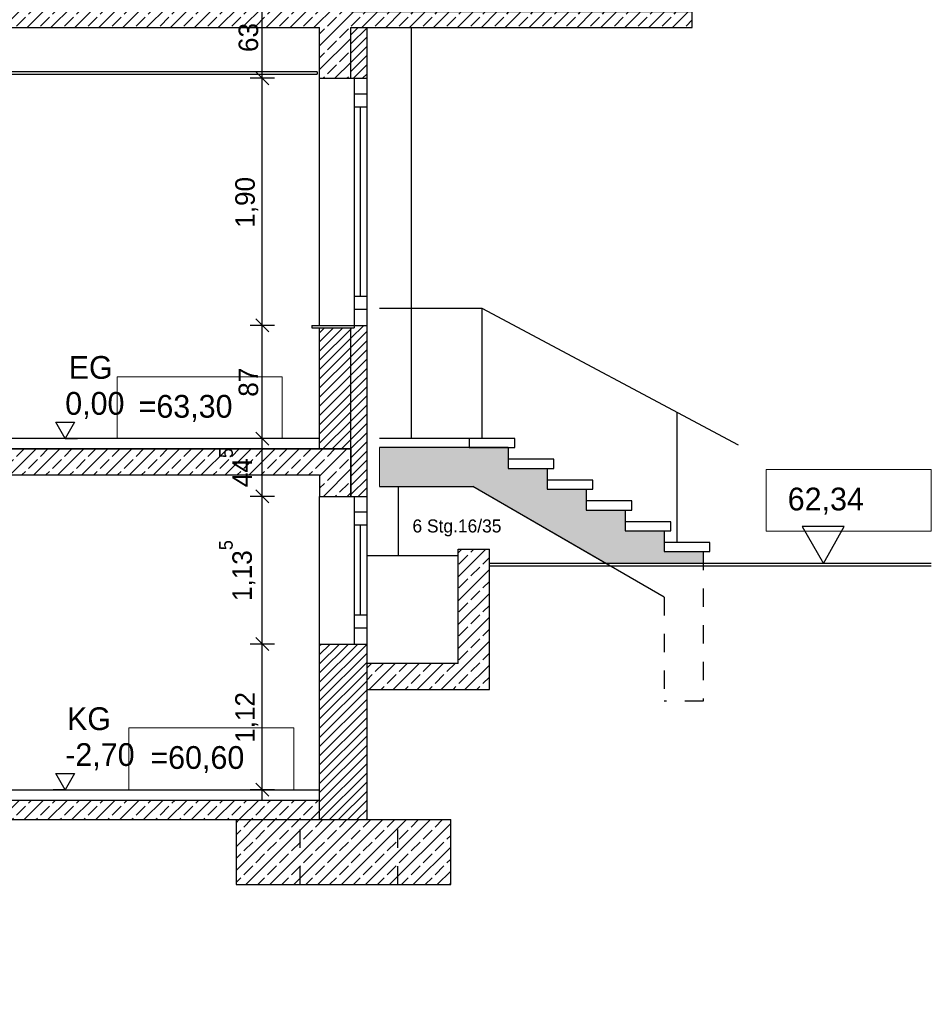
# Model space of a CAD drawing. Extents: x 1 to 209, y 0 to 18.
# Tile 21 of 63: x 68.07 to 75.08, y 3.43 to 11. Entities that reach past the tile are written whole.
import ezdxf

# ---------------------------------------------------------------- set-up
doc = ezdxf.new("R2010")
doc.units = 0
doc.header["$MEASUREMENT"] = 0
doc.linetypes.add('Strichlinie', pattern=[0.282222, 0.141111, -0.141111])
for name, color, linetype in [('A_1 Fundament', 7, 'Continuous'), ('A_1 Holz', 7, 'Continuous'), ('A_DE_DECKE', 7, 'Continuous'), ('P_BM_ROHBAU', 7, 'Continuous'), ('P_ZE_BILD', 7, 'Continuous'), ('P_ZE_SYMBOL', 7, 'Continuous'), ('P_ZE_TEXT', 7, 'Continuous'), ('R_NT_FENSTER', 7, 'Continuous'), ('R_NT_STAHL', 7, 'Continuous'), ('R_NT_TREPPE', 7, 'Continuous'), ('R_TR_BODEN', 7, 'Continuous'), ('R_TR_HIDDEN', 7, 'Continuous'), ('Schraffuren', 7, 'Continuous')]:
    doc.layers.add(name, color=color, linetype=linetype)
doc.styles.add('ERSTELLTER_STIL_1', font='txt')
doc.styles.add('ERSTELLTER_STIL_2', font='txt')
doc.linetypes.add('Terrainlinie', pattern='A,0,[1,Bl.Nr. 2.0051.Shx,S=0.000793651,R=0,X=0,Y=-0.043301],-0.1,0', length=0.1)
doc.dimstyles.new('ERSTELLTER_STIL__1', dxfattribs={"dimtxt": 0.15, "dimasz": 0.095, "dimexe": 0.18, "dimexo": 0, "dimgap": 0.09, "dimtad": 1, "dimzin": 0, "dimdsep": 46, "dimtxsty": 'ERSTELLTER_STIL_1', "dimblk": 'ARROWHEAD_6', "dimblk1": 'ARROWHEAD_6', "dimblk2": 'ARROWHEAD_6', "dimcen": 0.09, "dimclrd": 7, "dimclre": 7, "dimclrt": 7, "dimadec": 0, "dimazin": 0, "dimtfac": 1, "dimtdec": 4, "dimtmove": 0, "dimatfit": 3, "dimfxl": 0, "dimtolj": 1, "dimtzin": 0, "dimarcsym": 0})
doc.dimstyles.new('ERSTELLTER_STIL__2', dxfattribs={"dimtxt": 0.15, "dimasz": 0.095, "dimexe": 0.18, "dimexo": 0, "dimgap": 0.09, "dimtad": 1, "dimzin": 0, "dimdsep": 46, "dimtxsty": 'ERSTELLTER_STIL_1', "dimblk": 'ARROWHEAD_6', "dimblk1": 'ARROWHEAD_6', "dimblk2": 'ARROWHEAD_6', "dimcen": 0.09, "dimclrd": 7, "dimclre": 7, "dimclrt": 7, "dimadec": 0, "dimazin": 0, "dimtfac": 1, "dimtdec": 4, "dimtmove": 2, "dimatfit": 3, "dimfxl": 0, "dimtolj": 1, "dimtzin": 0, "dimarcsym": 0})
pattern_1 = [(45, (29.120697, 7.782063), (-0.03535534, 0.03535534), [])]
pattern_2 = [(45, (29.1207, 7.78206), (-0.09192388, 0.09192388), []), (45, (29.07473, 7.82802), (-0.09192388, 0.09192388), [0.0975, -0.0325])]

# ---------------------------------------------------------------- blocks, each defined once
blk = doc.blocks.new('Bemaßung_3_5', base_point=(68.4247, 5.0821))
at = {"layer": 'P_BM_ROHBAU', "linetype": 'Continuous'}
for p, q in [((68.4247, 7.7821), (68.3522, 7.9071)), ((68.3522, 7.9071), (68.4972, 7.9071)), ((68.4972, 7.9071), (68.4247, 7.7821)), ((68.4247, 7.7821), (68.3309, 7.7821)), ((68.4247, 7.7821), (68.5184, 7.7821)), ((68.4247, 5.0821), (68.3522, 5.2071)), ((68.3522, 5.2071), (68.4972, 5.2071)), ((68.4972, 5.2071), (68.4247, 5.0821)), ((68.4247, 5.0821), (68.3309, 5.0821)), ((68.4247, 5.0821), (68.5184, 5.0821))]:
    blk.add_line(p, q, dxfattribs=at)
at = {"layer": 'P_BM_ROHBAU', "char_height": 0.175, "attachment_point": 7, "style": 'ERSTELLTER_STIL_1'}
for s, insert in [('{0,00}', (68.4247, 7.9321)), ('{-2,70}', (68.4247, 5.2321))]:
    blk.add_mtext(s, dxfattribs=dict(at, insert=insert))
blk = doc.blocks.new('*D60', base_point=(29.1207, 7.7821))
at = {"layer": 'P_BM_ROHBAU', "linetype": 'Continuous'}
for p, q in [((69.8899, 6.2521), (69.9899, 6.1521)), ((70.0337, 6.2021), (69.8462, 6.2021)), ((69.9399, 5.0821), (69.9399, 6.2021)), ((70.0337, 5.0821), (69.8462, 5.0821)), ((69.8899, 5.1321), (69.9899, 5.0321)), ((69.9399, 5.0071), (69.9399, 5.0821))]:
    blk.add_line(p, q, dxfattribs=at)
at = {"layer": 'P_BM_ROHBAU', "char_height": 0.15, "attachment_point": 7, "rotation": 90, "style": 'ERSTELLTER_STIL_1'}
for s, insert in [('{43}', (69.9099, 17.2532)), ('{1,90}', (69.9099, 16.0025)), ('{87}', (69.9099, 14.7032)), ('{46}', (69.7757, 13.8966)), ('{1,90}', (69.9099, 12.7725)), ('{84}', (69.9099, 11.4882)), ('{63}', (69.9099, 10.7532)), ('{1,90}', (69.9099, 9.4025)), ('{87}', (69.9099, 8.1032)), ('{44\\A1{\\H0.7x;\\S5^  ;}}', (69.8601, 7.4082)), ('{1,13\\A1{\\H0.7x;\\S5^  ;}}', (69.8876, 6.5325)), ('{1,12}', (69.9099, 5.4425))]:
    blk.add_mtext(s, dxfattribs=dict(at, insert=insert))
blk = doc.blocks.new('ARROWHEAD_6')
at = {"color": 0, "linetype": 'Continuous', "lineweight": 0}
for p, q in [((0, 0), (-1, 0)), ((-0.5, -0.5), (0.5, 0.5))]:
    blk.add_line(p, q, dxfattribs=at)
blk = doc.blocks.new('*D61', base_point=(29.1207, 7.7821))
at = {"layer": 'P_BM_ROHBAU', "linetype": 'Continuous'}
for p, q in [((69.9399, 7.3371), (69.9399, 7.7821)), ((69.8899, 7.3871), (69.9899, 7.2871)), ((70.0337, 7.3371), (69.8462, 7.3371)), ((69.9399, 6.2021), (69.9399, 7.3371)), ((69.8899, 6.2521), (69.9899, 6.1521)), ((70.0337, 6.2021), (69.8462, 6.2021))]:
    blk.add_line(p, q, dxfattribs=at)
at = {"layer": 'P_BM_ROHBAU', "char_height": 0.15, "attachment_point": 7, "rotation": 90, "style": 'ERSTELLTER_STIL_1'}
for s, insert in [('{43}', (69.9099, 17.2532)), ('{1,90}', (69.9099, 16.0025)), ('{87}', (69.9099, 14.7032)), ('{46}', (69.7757, 13.8966)), ('{1,90}', (69.9099, 12.7725)), ('{84}', (69.9099, 11.4882)), ('{63}', (69.9099, 10.7532)), ('{1,90}', (69.9099, 9.4025)), ('{87}', (69.9099, 8.1032)), ('{44\\A1{\\H0.7x;\\S5^  ;}}', (69.8601, 7.4082)), ('{1,13\\A1{\\H0.7x;\\S5^  ;}}', (69.8876, 6.5325)), ('{1,12}', (69.9099, 5.4425))]:
    blk.add_mtext(s, dxfattribs=dict(at, insert=insert))
blk = doc.blocks.new('*D62', base_point=(29.1207, 7.7821))
at = {"layer": 'P_BM_ROHBAU', "linetype": 'Continuous'}
for p, q in [((69.8899, 7.8321), (69.9899, 7.7321)), ((70.0337, 7.7821), (69.8462, 7.7821)), ((69.9399, 7.3371), (69.9399, 7.7821)), ((69.8899, 7.3871), (69.9899, 7.2871))]:
    blk.add_line(p, q, dxfattribs=at)
at = {"layer": 'P_BM_ROHBAU', "char_height": 0.15, "attachment_point": 7, "rotation": 90, "style": 'ERSTELLTER_STIL_1'}
for s, insert in [('{43}', (69.9099, 17.2532)), ('{1,90}', (69.9099, 16.0025)), ('{87}', (69.9099, 14.7032)), ('{46}', (69.7757, 13.8966)), ('{1,90}', (69.9099, 12.7725)), ('{84}', (69.9099, 11.4882)), ('{63}', (69.9099, 10.7532)), ('{1,90}', (69.9099, 9.4025)), ('{87}', (69.9099, 8.1032)), ('{44\\A1{\\H0.7x;\\S5^  ;}}', (69.8601, 7.4082)), ('{1,13\\A1{\\H0.7x;\\S5^  ;}}', (69.8876, 6.5325)), ('{1,12}', (69.9099, 5.4425))]:
    blk.add_mtext(s, dxfattribs=dict(at, insert=insert))
blk = doc.blocks.new('*D63', base_point=(29.1207, 7.7821))
at = {"layer": 'P_BM_ROHBAU', "linetype": 'Continuous'}
for p, q in [((69.8899, 8.7021), (69.9899, 8.6021)), ((69.9399, 7.7821), (69.9399, 8.6521)), ((69.8899, 7.8321), (69.9899, 7.7321)), ((70.0337, 7.7821), (69.8462, 7.7821))]:
    blk.add_line(p, q, dxfattribs=at)
at = {"layer": 'P_BM_ROHBAU', "char_height": 0.15, "attachment_point": 7, "rotation": 90, "style": 'ERSTELLTER_STIL_1'}
for s, insert in [('{43}', (69.9099, 17.2532)), ('{1,90}', (69.9099, 16.0025)), ('{87}', (69.9099, 14.7032)), ('{46}', (69.7757, 13.8966)), ('{1,90}', (69.9099, 12.7725)), ('{84}', (69.9099, 11.4882)), ('{63}', (69.9099, 10.7532)), ('{1,90}', (69.9099, 9.4025)), ('{87}', (69.9099, 8.1032)), ('{44\\A1{\\H0.7x;\\S5^  ;}}', (69.8601, 7.4082)), ('{1,13\\A1{\\H0.7x;\\S5^  ;}}', (69.8876, 6.5325)), ('{1,12}', (69.9099, 5.4425))]:
    blk.add_mtext(s, dxfattribs=dict(at, insert=insert))
blk = doc.blocks.new('*D64', base_point=(29.1207, 7.7821))
at = {"layer": 'P_BM_ROHBAU', "linetype": 'Continuous'}
for p, q in [((69.8899, 10.6021), (69.9899, 10.5021)), ((70.0337, 10.5521), (69.8462, 10.5521)), ((69.9399, 8.6521), (69.9399, 10.5521)), ((70.0337, 8.6521), (69.8462, 8.6521)), ((69.8899, 8.7021), (69.9899, 8.6021)), ((69.9399, 7.7821), (69.9399, 8.6521))]:
    blk.add_line(p, q, dxfattribs=at)
at = {"layer": 'P_BM_ROHBAU', "char_height": 0.15, "attachment_point": 7, "rotation": 90, "style": 'ERSTELLTER_STIL_1'}
for s, insert in [('{43}', (69.9099, 17.2532)), ('{1,90}', (69.9099, 16.0025)), ('{87}', (69.9099, 14.7032)), ('{46}', (69.7757, 13.8966)), ('{1,90}', (69.9099, 12.7725)), ('{84}', (69.9099, 11.4882)), ('{63}', (69.9099, 10.7532)), ('{1,90}', (69.9099, 9.4025)), ('{87}', (69.9099, 8.1032)), ('{44\\A1{\\H0.7x;\\S5^  ;}}', (69.8601, 7.4082)), ('{1,13\\A1{\\H0.7x;\\S5^  ;}}', (69.8876, 6.5325)), ('{1,12}', (69.9099, 5.4425))]:
    blk.add_mtext(s, dxfattribs=dict(at, insert=insert))
blk = doc.blocks.new('*D65', base_point=(29.1207, 7.7821))
at = {"layer": 'P_BM_ROHBAU', "linetype": 'Continuous'}
for p, q in [((69.8899, 11.2321), (69.9899, 11.1321)), ((70.0337, 11.1821), (69.8462, 11.1821)), ((69.9399, 10.5521), (69.9399, 11.1821)), ((69.8899, 10.6021), (69.9899, 10.5021)), ((70.0337, 10.5521), (69.8462, 10.5521))]:
    blk.add_line(p, q, dxfattribs=at)
at = {"layer": 'P_BM_ROHBAU', "char_height": 0.15, "attachment_point": 7, "rotation": 90, "style": 'ERSTELLTER_STIL_1'}
for s, insert in [('{43}', (69.9099, 17.2532)), ('{1,90}', (69.9099, 16.0025)), ('{87}', (69.9099, 14.7032)), ('{46}', (69.7757, 13.8966)), ('{1,90}', (69.9099, 12.7725)), ('{84}', (69.9099, 11.4882)), ('{63}', (69.9099, 10.7532)), ('{1,90}', (69.9099, 9.4025)), ('{87}', (69.9099, 8.1032)), ('{44\\A1{\\H0.7x;\\S5^  ;}}', (69.8601, 7.4082)), ('{1,13\\A1{\\H0.7x;\\S5^  ;}}', (69.8876, 6.5325)), ('{1,12}', (69.9099, 5.4425))]:
    blk.add_mtext(s, dxfattribs=dict(at, insert=insert))
blk = doc.blocks.new('*D66', base_point=(29.1207, 7.7821))
at = {"layer": 'P_BM_ROHBAU', "linetype": 'Continuous'}
for p, q in [((69.8899, 12.0721), (69.9899, 11.9721)), ((70.0337, 12.0221), (69.8462, 12.0221)), ((69.9399, 11.1821), (69.9399, 12.0221)), ((69.8899, 11.2321), (69.9899, 11.1321)), ((70.0337, 11.1821), (69.8462, 11.1821))]:
    blk.add_line(p, q, dxfattribs=at)
at = {"layer": 'P_BM_ROHBAU', "char_height": 0.15, "attachment_point": 7, "rotation": 90, "style": 'ERSTELLTER_STIL_1'}
for s, insert in [('{43}', (69.9099, 17.2532)), ('{1,90}', (69.9099, 16.0025)), ('{87}', (69.9099, 14.7032)), ('{46}', (69.7757, 13.8966)), ('{1,90}', (69.9099, 12.7725)), ('{84}', (69.9099, 11.4882)), ('{63}', (69.9099, 10.7532)), ('{1,90}', (69.9099, 9.4025)), ('{87}', (69.9099, 8.1032)), ('{44\\A1{\\H0.7x;\\S5^  ;}}', (69.8601, 7.4082)), ('{1,13\\A1{\\H0.7x;\\S5^  ;}}', (69.8876, 6.5325)), ('{1,12}', (69.9099, 5.4425))]:
    blk.add_mtext(s, dxfattribs=dict(at, insert=insert))
blk = doc.blocks.new('*D67', base_point=(29.1207, 7.7821))
at = {"layer": 'P_BM_ROHBAU', "linetype": 'Continuous'}
for p, q in [((69.8899, 13.9721), (69.9899, 13.8721)), ((70.0337, 13.9221), (69.8462, 13.9221)), ((69.9399, 12.0221), (69.9399, 13.9221)), ((69.8899, 12.0721), (69.9899, 11.9721)), ((70.0337, 12.0221), (69.8462, 12.0221))]:
    blk.add_line(p, q, dxfattribs=at)
at = {"layer": 'P_BM_ROHBAU', "char_height": 0.15, "attachment_point": 7, "rotation": 90, "style": 'ERSTELLTER_STIL_1'}
for s, insert in [('{43}', (69.9099, 17.2532)), ('{1,90}', (69.9099, 16.0025)), ('{87}', (69.9099, 14.7032)), ('{46}', (69.7757, 13.8966)), ('{1,90}', (69.9099, 12.7725)), ('{84}', (69.9099, 11.4882)), ('{63}', (69.9099, 10.7532)), ('{1,90}', (69.9099, 9.4025)), ('{87}', (69.9099, 8.1032)), ('{44\\A1{\\H0.7x;\\S5^  ;}}', (69.8601, 7.4082)), ('{1,13\\A1{\\H0.7x;\\S5^  ;}}', (69.8876, 6.5325)), ('{1,12}', (69.9099, 5.4425))]:
    blk.add_mtext(s, dxfattribs=dict(at, insert=insert))
blk = doc.blocks.new('*D68', base_point=(29.1207, 7.7821))
at = {"layer": 'P_BM_ROHBAU', "linetype": 'Continuous'}
for p, q in [((69.8899, 14.4321), (69.9899, 14.3321)), ((70.0337, 14.3821), (69.8462, 14.3821)), ((69.9399, 13.9221), (69.9399, 14.3821)), ((69.8899, 13.9721), (69.9899, 13.8721)), ((70.0337, 13.9221), (69.8462, 13.9221))]:
    blk.add_line(p, q, dxfattribs=at)
at = {"layer": 'P_BM_ROHBAU', "char_height": 0.15, "attachment_point": 7, "rotation": 90, "style": 'ERSTELLTER_STIL_1'}
for s, insert in [('{43}', (69.9099, 17.2532)), ('{1,90}', (69.9099, 16.0025)), ('{87}', (69.9099, 14.7032)), ('{46}', (69.7757, 13.8966)), ('{1,90}', (69.9099, 12.7725)), ('{84}', (69.9099, 11.4882)), ('{63}', (69.9099, 10.7532)), ('{1,90}', (69.9099, 9.4025)), ('{87}', (69.9099, 8.1032)), ('{44\\A1{\\H0.7x;\\S5^  ;}}', (69.8601, 7.4082)), ('{1,13\\A1{\\H0.7x;\\S5^  ;}}', (69.8876, 6.5325)), ('{1,12}', (69.9099, 5.4425))]:
    blk.add_mtext(s, dxfattribs=dict(at, insert=insert))
blk = doc.blocks.new('*D69', base_point=(29.1207, 7.7821))
at = {"layer": 'P_BM_ROHBAU', "linetype": 'Continuous'}
for p, q in [((69.8899, 15.3021), (69.9899, 15.2021)), ((70.0337, 15.2521), (69.8462, 15.2521)), ((69.9399, 14.3821), (69.9399, 15.2521)), ((69.8899, 14.4321), (69.9899, 14.3321)), ((70.0337, 14.3821), (69.8462, 14.3821))]:
    blk.add_line(p, q, dxfattribs=at)
at = {"layer": 'P_BM_ROHBAU', "char_height": 0.15, "attachment_point": 7, "rotation": 90, "style": 'ERSTELLTER_STIL_1'}
for s, insert in [('{43}', (69.9099, 17.2532)), ('{1,90}', (69.9099, 16.0025)), ('{87}', (69.9099, 14.7032)), ('{46}', (69.7757, 13.8966)), ('{1,90}', (69.9099, 12.7725)), ('{84}', (69.9099, 11.4882)), ('{63}', (69.9099, 10.7532)), ('{1,90}', (69.9099, 9.4025)), ('{87}', (69.9099, 8.1032)), ('{44\\A1{\\H0.7x;\\S5^  ;}}', (69.8601, 7.4082)), ('{1,13\\A1{\\H0.7x;\\S5^  ;}}', (69.8876, 6.5325)), ('{1,12}', (69.9099, 5.4425))]:
    blk.add_mtext(s, dxfattribs=dict(at, insert=insert))
blk = doc.blocks.new('*D70', base_point=(29.1207, 7.7821))
at = {"layer": 'P_BM_ROHBAU', "linetype": 'Continuous'}
for p, q in [((69.8899, 17.2021), (69.9899, 17.1021)), ((70.0337, 17.1521), (69.8462, 17.1521)), ((69.9399, 15.2521), (69.9399, 17.1521)), ((69.8899, 15.3021), (69.9899, 15.2021)), ((70.0337, 15.2521), (69.8462, 15.2521))]:
    blk.add_line(p, q, dxfattribs=at)
at = {"layer": 'P_BM_ROHBAU', "char_height": 0.15, "attachment_point": 7, "rotation": 90, "style": 'ERSTELLTER_STIL_1'}
for s, insert in [('{43}', (69.9099, 17.2532)), ('{1,90}', (69.9099, 16.0025)), ('{87}', (69.9099, 14.7032)), ('{46}', (69.7757, 13.8966)), ('{1,90}', (69.9099, 12.7725)), ('{84}', (69.9099, 11.4882)), ('{63}', (69.9099, 10.7532)), ('{1,90}', (69.9099, 9.4025)), ('{87}', (69.9099, 8.1032)), ('{44\\A1{\\H0.7x;\\S5^  ;}}', (69.8601, 7.4082)), ('{1,13\\A1{\\H0.7x;\\S5^  ;}}', (69.8876, 6.5325)), ('{1,12}', (69.9099, 5.4425))]:
    blk.add_mtext(s, dxfattribs=dict(at, insert=insert))
blk = doc.blocks.new('*D71', base_point=(29.1207, 7.7821))
at = {"layer": 'P_BM_ROHBAU', "linetype": 'Continuous'}
for p, q in [((69.9399, 17.5821), (69.9399, 17.6571)), ((70.0337, 17.5821), (69.8462, 17.5821)), ((69.9899, 17.5321), (69.8899, 17.6321)), ((69.9399, 17.1521), (69.9399, 17.5821)), ((69.8899, 17.2021), (69.9899, 17.1021)), ((70.0337, 17.1521), (69.8462, 17.1521))]:
    blk.add_line(p, q, dxfattribs=at)
at = {"layer": 'P_BM_ROHBAU', "char_height": 0.15, "attachment_point": 7, "rotation": 90, "style": 'ERSTELLTER_STIL_1'}
for s, insert in [('{43}', (69.9099, 17.2532)), ('{1,90}', (69.9099, 16.0025)), ('{87}', (69.9099, 14.7032)), ('{46}', (69.7757, 13.8966)), ('{1,90}', (69.9099, 12.7725)), ('{84}', (69.9099, 11.4882)), ('{63}', (69.9099, 10.7532)), ('{1,90}', (69.9099, 9.4025)), ('{87}', (69.9099, 8.1032)), ('{44\\A1{\\H0.7x;\\S5^  ;}}', (69.8601, 7.4082)), ('{1,13\\A1{\\H0.7x;\\S5^  ;}}', (69.8876, 6.5325)), ('{1,12}', (69.9099, 5.4425))]:
    blk.add_mtext(s, dxfattribs=dict(at, insert=insert))
blk = doc.blocks.new('*D86', base_point=(29.1207, 7.7821))
at = {"layer": 'P_BM_ROHBAU', "linetype": 'Continuous'}
for p, q in [((67.4647, 17.9321), (67.3647, 18.0321)), ((67.4147, 17.9821), (67.4147, 18.0571)), ((67.5085, 17.9821), (67.321, 17.9821)), ((67.4147, 17.5821), (67.4147, 17.9821)), ((67.5085, 17.5821), (67.321, 17.5821)), ((67.3647, 17.6321), (67.4647, 17.5321))]:
    blk.add_line(p, q, dxfattribs=at)
at = {"layer": 'P_BM_ROHBAU', "char_height": 0.15, "attachment_point": 7, "rotation": 90, "style": 'ERSTELLTER_STIL_1'}
for s, insert in [('{40}', (67.2542, 17.8258)), ('{16}', (67.3847, 17.1444)), ('{3,04}', (67.3847, 15.6456)), ('{8}', (67.3847, 14.4321)), ('{16}', (67.3847, 13.8644)), ('{2,96}', (67.3847, 12.4056)), ('{8}', (67.3847, 11.2321)), ('{16}', (67.3847, 10.6644)), ('{3,16}', (67.3847, 9.1056)), ('{8}', (67.3847, 7.8321)), ('{20}', (67.3847, 7.2244)), ('{2,42}', (67.3847, 6.0356)), ('{8}', (67.3847, 5.1321)), ('{15}', (67.3847, 4.5744)), ('{60}', (67.3847, 3.9744))]:
    blk.add_mtext(s, dxfattribs=dict(at, insert=insert))

msp = doc.modelspace()

# ---------------------------------------------------------------- hatches: boundary and pattern name
at = {"layer": 'Schraffuren', "linetype": 'Continuous'}
h = msp.add_hatch(dxfattribs=at)
h.set_pattern_fill('Beton__Stahlbeton_0005', color=256, style=0, pattern_type=2)
h.set_pattern_definition(pattern_2)
h.paths.add_polyline_path([(62.8257, 10.9421), (70.3807, 10.9421), (70.3807, 10.5521), (70.6207, 10.5521), (70.6207, 10.9421), (73.2457, 10.9421), (73.2457, 11.0621), (70.6207, 11.0621), (70.6207, 11.1021), (62.5857, 11.1021), (62.5857, 10.5521), (62.8257, 10.5521)], flags=0)
h = msp.add_hatch(dxfattribs=at)
h.set_pattern_fill('MW_HLZ_0005', color=256, style=0, pattern_type=2)
h.set_pattern_definition(pattern_1)
h.paths.add_polyline_path([(70.7457, 10.5521), (70.7457, 10.9421), (70.6207, 10.9421), (70.6207, 10.5521)], flags=0)
h = msp.add_hatch(dxfattribs=at)
h.set_pattern_fill('MW_HLZ_0005', color=256, style=0, pattern_type=2)
h.set_pattern_definition(pattern_1)
h.paths.add_polyline_path([(70.6207, 8.6321), (70.3807, 8.6321), (70.3807, 7.7021), (70.6207, 7.7021)], flags=0)
h = msp.add_hatch(dxfattribs=at)
h.set_pattern_fill('MW_HLZ_0005', color=256, style=0, pattern_type=2)
h.set_pattern_definition(pattern_1)
h.paths.add_polyline_path([(70.6207, 8.6321), (70.6207, 7.7021), (70.6207, 7.3371), (70.7457, 7.3371), (70.7457, 8.6521), (70.6457, 8.6521), (70.6457, 8.6321)], flags=0)
h = msp.add_hatch(dxfattribs=at)
h.set_pattern_fill('Beton__Stahlbeton_0005', color=256, style=0, pattern_type=2)
h.set_pattern_definition(pattern_2)
h.paths.add_polyline_path([(62.5857, 3.6821), (61.1857, 3.6821), (60.9457, 3.4321), (62.8257, 3.4321), (62.8257, 7.5021), (66.2557, 7.5021), (66.2557, 7.1521), (66.5557, 7.1521), (66.5557, 7.5021), (70.3807, 7.5021), (70.3807, 7.3371), (70.6207, 7.3371), (70.6207, 7.7021), (62.8257, 7.7021), (62.8257, 7.7821), (62.5857, 7.7821)], flags=0)
at = {"layer": 'Schraffuren', "linetype": 'Continuous', "lineweight": 13}
msp.add_hatch(color=7, dxfattribs=at).paths.add_polyline_path([(70.8419, 7.4121), (71.5585, 7.4121), (72.5804, 6.8221), (73.3307, 6.8221), (73.3307, 6.9121), (73.0307, 6.9121), (73.0307, 7.0721), (72.7307, 7.0721), (72.7307, 7.2321), (72.4307, 7.2321), (72.4307, 7.3921), (72.1307, 7.3921), (72.1307, 7.5521), (71.8307, 7.5521), (71.8307, 7.7121), (70.8419, 7.7121)], flags=0)
at = {"layer": 'Schraffuren', "linetype": 'Continuous'}
h = msp.add_hatch(dxfattribs=at)
h.set_pattern_fill('Beton__Stahlbeton_0005', color=256, style=0, pattern_type=2)
h.set_pattern_definition(pattern_2)
h.paths.add_polyline_path([(71.6857, 6.9321), (71.4457, 6.9321), (71.4457, 6.0521), (70.7457, 6.0521), (70.7457, 5.8521), (71.6857, 5.8521)], flags=0)
h = msp.add_hatch(dxfattribs=at)
h.set_pattern_fill('MW_HLZ_0005', color=256, style=0, pattern_type=2)
h.set_pattern_definition(pattern_1)
h.paths.add_polyline_path([(70.7457, 6.2021), (70.3807, 6.2021), (70.3807, 4.8521), (70.7457, 4.8521)], flags=0)
h = msp.add_hatch(dxfattribs=at)
h.set_pattern_fill('Beton__Stahlbeton_0005', color=256, style=0, pattern_type=2)
h.set_pattern_definition(pattern_2)
h.paths.add_polyline_path([(70.3807, 4.8521), (70.3807, 5.0021), (62.8257, 5.0021), (62.8257, 4.8521)], flags=0)
h = msp.add_hatch(dxfattribs=at)
h.set_pattern_fill('Beton__Stahlbeton_0005', color=256, style=0, pattern_type=2)
h.set_pattern_definition(pattern_2)
h.paths.add_polyline_path([(69.7382, 4.3521), (71.3882, 4.3521), (71.3882, 4.8521), (69.7382, 4.8521)], flags=0)

# ---------------------------------------------------------------- linework, layer by layer
at = {"layer": 'A_1 Fundament', "linetype": 'Continuous'}
for p, q in [((69.7382, 4.8521), (69.7382, 4.3521)), ((71.3882, 4.3521), (71.3882, 4.8521)), ((69.7382, 4.3521), (71.3882, 4.3521))]:
    msp.add_line(p, q, dxfattribs=at)
at = {"layer": 'A_1 Fundament', "linetype": 'Strichlinie'}
for p, q in [((70.2307, 4.3521), (70.2307, 4.8521)), ((70.9807, 4.3521), (70.9807, 4.8521))]:
    msp.add_line(p, q, dxfattribs=at)
at = {"layer": 'A_1 Holz', "linetype": 'Continuous'}
for p, q in [((70.3207, 8.6521), (70.3207, 8.6321)), ((70.3208, 8.6521), (70.6457, 8.6521)), ((70.3208, 8.6321), (70.6457, 8.6321)), ((70.6457, 8.6521), (70.6457, 8.6321))]:
    msp.add_line(p, q, dxfattribs=at)
at = {"layer": 'A_DE_DECKE', "linetype": 'Continuous'}
for p, q in [((70.3607, 10.6021), (66.5757, 10.6021)), ((70.3607, 10.6021), (70.3607, 10.5821)), ((66.5757, 10.5821), (70.3607, 10.5821))]:
    msp.add_line(p, q, dxfattribs=at)
at = {"layer": 'P_ZE_BILD', "linetype": 'Continuous'}
for p, q in [((74.4134, 7.1051), (74.0919, 7.1051)), ((74.0919, 7.1051), (74.2553, 6.8221)), ((74.2553, 6.8221), (74.4134, 7.1051))]:
    msp.add_line(p, q, dxfattribs=at)
at = {"layer": 'P_ZE_SYMBOL', "color": 255, "linetype": 'Continuous', "lineweight": 18, "flags": 128}
for points in [[(68.8236, 8.2571), (70.0921, 8.2571), (70.0921, 7.7821), (68.8236, 7.7821)], [(73.8145, 7.5444), (75.083, 7.5444), (75.083, 7.0694), (73.8145, 7.0694)], [(68.9144, 5.5571), (70.1829, 5.5571), (70.1829, 5.0821), (68.9144, 5.0821)]]:
    msp.add_lwpolyline(points, close=True, dxfattribs=at)
at = {"layer": 'R_NT_FENSTER', "linetype": 'Continuous'}
for p, q in [((70.6457, 10.5521), (70.6457, 8.6521)), ((70.7457, 8.6521), (70.7457, 10.5521)), ((70.7457, 10.4299), (70.6457, 10.4299)), ((70.7457, 10.3299), (70.6457, 10.3299)), ((70.6957, 8.8742), (70.6957, 10.3299)), ((70.7457, 8.8742), (70.6457, 8.8742)), ((70.7457, 8.7742), (70.6457, 8.7742)), ((70.6457, 7.3371), (70.6457, 6.2021)), ((70.7457, 6.2021), (70.7457, 7.3371)), ((70.7457, 7.2149), (70.6457, 7.2149)), ((70.7457, 7.1149), (70.6457, 7.1149)), ((70.6957, 6.4242), (70.6957, 7.1149)), ((70.7457, 6.4242), (70.6457, 6.4242)), ((70.7457, 6.3242), (70.6457, 6.3242))]:
    msp.add_line(p, q, dxfattribs=at)
at = {"layer": 'R_NT_STAHL', "linetype": 'Continuous'}
for p, q in [((71.6307, 8.7821), (70.8419, 8.7821)), ((71.6307, 7.7821), (71.6307, 8.7821)), ((73.6003, 7.7316), (71.6307, 8.7821)), ((73.1307, 6.9821), (73.1307, 7.9821))]:
    msp.add_line(p, q, dxfattribs=at)
at = {"layer": 'R_NT_TREPPE', "linetype": 'Continuous'}
for p, q in [((71.8807, 7.7821), (70.8419, 7.7821)), ((71.8807, 7.7821), (71.5307, 7.7821)), ((71.5307, 7.7821), (71.5307, 7.7121)), ((71.8807, 7.7121), (71.8807, 7.7821)), ((71.8307, 7.7121), (70.8419, 7.7121)), ((71.5307, 7.7121), (71.8807, 7.7121)), ((71.8307, 7.7121), (71.8307, 7.5521)), ((72.1807, 7.6221), (71.8307, 7.6221)), ((71.8307, 7.6221), (71.8307, 7.5521)), ((72.1807, 7.5521), (72.1807, 7.6221)), ((71.8307, 7.5521), (72.1807, 7.5521)), ((71.8307, 7.5521), (72.1307, 7.5521)), ((72.1307, 7.5521), (72.1307, 7.3921)), ((72.4807, 7.4621), (72.1307, 7.4621)), ((72.1307, 7.4621), (72.1307, 7.3921)), ((72.4807, 7.3921), (72.4807, 7.4621)), ((70.8419, 7.4121), (71.5585, 7.4121)), ((73.0307, 6.5621), (71.5585, 7.4121)), ((72.1307, 7.3921), (72.4807, 7.3921)), ((72.1307, 7.3921), (72.4307, 7.3921)), ((72.4307, 7.3921), (72.4307, 7.2321)), ((72.7807, 7.3021), (72.4307, 7.3021)), ((72.4307, 7.3021), (72.4307, 7.2321)), ((72.7807, 7.2321), (72.7807, 7.3021)), ((72.4307, 7.2321), (72.7807, 7.2321)), ((72.4307, 7.2321), (72.7307, 7.2321)), ((72.7307, 7.2321), (72.7307, 7.0721)), ((73.0807, 7.1421), (72.7307, 7.1421)), ((72.7307, 7.1421), (72.7307, 7.0721)), ((73.0807, 7.0721), (73.0807, 7.1421)), ((72.7307, 7.0721), (73.0807, 7.0721)), ((72.7307, 7.0721), (73.0307, 7.0721)), ((73.0307, 7.0721), (73.0307, 6.9121)), ((73.3807, 6.9821), (73.0307, 6.9821)), ((73.0307, 6.9821), (73.0307, 6.9121)), ((73.3807, 6.9121), (73.3807, 6.9821)), ((73.0307, 6.9121), (73.3807, 6.9121)), ((73.0307, 6.9121), (73.3307, 6.9121))]:
    msp.add_line(p, q, dxfattribs=at)
at = {"layer": 'R_NT_TREPPE', "linetype": 'Strichlinie'}
for p, q in [((73.3307, 6.9121), (73.3307, 5.7621)), ((73.0307, 6.5621), (73.0307, 5.7621)), ((73.3307, 5.7621), (73.0307, 5.7621))]:
    msp.add_line(p, q, dxfattribs=at)
at = {"layer": 'R_TR_BODEN', "linetype": 'Continuous'}
for p, q in [((75.0813, 6.8221), (71.6857, 6.8221)), ((71.4457, 6.0521), (70.7457, 6.0521)), ((70.7457, 5.8521), (71.6857, 5.8521))]:
    msp.add_line(p, q, dxfattribs=at)
at = {"layer": 'R_TR_BODEN', "linetype": 'Terrainlinie'}
msp.add_line((71.6857, 6.8021), (75.0836, 6.8021), dxfattribs=at)
at = {"layer": 'R_TR_HIDDEN', "linetype": 'Continuous'}
for p, q in [((73.2457, 10.9421), (73.2457, 11.0621)), ((62.8257, 10.9421), (70.3807, 10.9421)), ((70.3807, 10.5521), (70.3807, 10.9421)), ((70.6207, 10.9421), (73.2457, 10.9421)), ((70.6207, 10.5521), (70.6207, 10.9421)), ((70.7457, 10.5521), (70.7457, 10.9421)), ((71.0857, 10.9421), (71.0857, 7.7821)), ((70.3807, 8.6521), (70.3807, 10.5521)), ((70.3807, 10.5521), (70.7457, 10.5521)), ((70.3807, 8.6521), (70.7457, 8.6521)), ((70.3807, 7.7021), (70.3807, 8.6321)), ((70.6207, 7.7021), (70.6207, 8.6321)), ((70.7457, 7.3371), (70.7457, 8.6521)), ((70.3807, 7.7821), (61.1857, 7.7821)), ((62.8257, 7.7021), (70.6207, 7.7021)), ((70.6207, 7.7021), (62.8257, 7.7021)), ((70.6207, 7.7021), (62.8257, 7.7021)), ((70.6207, 7.7021), (62.8257, 7.7021)), ((70.6207, 7.4521), (70.6207, 7.7021)), ((70.6207, 7.7021), (70.6207, 7.3371)), ((70.6207, 7.3371), (70.6207, 7.7021)), ((70.6207, 7.3371), (70.6207, 7.7021)), ((70.6207, 7.3371), (70.6207, 7.7021)), ((66.5557, 7.5021), (70.3807, 7.5021)), ((66.5557, 7.5021), (70.3807, 7.5021)), ((66.5557, 7.5021), (70.3807, 7.5021)), ((66.5557, 7.5021), (70.3807, 7.5021)), ((70.3807, 7.5021), (70.3807, 7.3371)), ((70.3807, 7.5021), (70.3807, 7.3371)), ((70.3807, 7.5021), (70.3807, 7.3371)), ((70.3807, 7.5021), (70.3807, 7.3371)), ((70.9857, 7.4121), (70.9857, 6.8821)), ((70.3807, 6.2021), (70.3807, 7.3371)), ((70.3807, 7.3371), (70.7457, 7.3371)), ((70.3807, 7.3371), (70.6207, 7.3371)), ((71.4457, 6.0521), (71.4457, 6.9321)), ((71.4457, 6.9321), (71.6857, 6.9321)), ((71.6857, 5.8521), (71.6857, 6.9321)), ((70.7457, 6.8821), (71.4457, 6.8821)), ((70.3807, 4.8521), (70.3807, 6.2021)), ((70.3807, 6.2021), (70.7457, 6.2021)), ((70.7457, 4.8521), (70.7457, 6.2021)), ((62.8257, 5.0821), (70.3807, 5.0821)), ((62.8257, 5.0021), (70.3807, 5.0021)), ((62.8257, 4.8521), (71.3882, 4.8521))]:
    msp.add_line(p, q, dxfattribs=at)
at = {"layer": 'Schraffuren', "color": 255, "linetype": 'Continuous', "lineweight": 18, "flags": 128}
for points in [[(62.8257, 10.9421), (70.3807, 10.9421), (70.3807, 10.5521), (70.6207, 10.5521), (70.6207, 10.9421), (73.2457, 10.9421), (73.2457, 11.0621), (70.6207, 11.0621), (70.6207, 11.1021), (62.5857, 11.1021), (62.5857, 10.5521), (62.8257, 10.5521)], [(70.7457, 10.5521), (70.7457, 10.9421), (70.6207, 10.9421), (70.6207, 10.5521)], [(70.6207, 8.6321), (70.3807, 8.6321), (70.3807, 7.7021), (70.6207, 7.7021)], [(70.6207, 8.6321), (70.6207, 7.7021), (70.6207, 7.3371), (70.7457, 7.3371), (70.7457, 8.6521), (70.6457, 8.6521), (70.6457, 8.6321)], [(62.5857, 3.6821), (61.1857, 3.6821), (60.9457, 3.4321), (62.8257, 3.4321), (62.8257, 7.5021), (66.2557, 7.5021), (66.2557, 7.1521), (66.5557, 7.1521), (66.5557, 7.5021), (70.3807, 7.5021), (70.3807, 7.3371), (70.6207, 7.3371), (70.6207, 7.7021), (62.8257, 7.7021), (62.8257, 7.7821), (62.5857, 7.7821)], [(70.8419, 7.4121), (71.5585, 7.4121), (72.5804, 6.8221), (73.3307, 6.8221), (73.3307, 6.9121), (73.0307, 6.9121), (73.0307, 7.0721), (72.7307, 7.0721), (72.7307, 7.2321), (72.4307, 7.2321), (72.4307, 7.3921), (72.1307, 7.3921), (72.1307, 7.5521), (71.8307, 7.5521), (71.8307, 7.7121), (70.8419, 7.7121)], [(71.6857, 6.9321), (71.4457, 6.9321), (71.4457, 6.0521), (70.7457, 6.0521), (70.7457, 5.8521), (71.6857, 5.8521)], [(70.7457, 6.2021), (70.3807, 6.2021), (70.3807, 4.8521), (70.7457, 4.8521)], [(70.3807, 4.8521), (70.3807, 5.0021), (62.8257, 5.0021), (62.8257, 4.8521)], [(69.7382, 4.3521), (71.3882, 4.3521), (71.3882, 4.8521), (69.7382, 4.8521)]]:
    msp.add_lwpolyline(points, close=True, dxfattribs=at)

# ---------------------------------------------------------------- block references
at = {"layer": 'P_BM_ROHBAU', "linetype": 'Continuous'}
msp.add_blockref('Bemaßung_3_5', (68.4247, 5.0821), dxfattribs=at)

# ---------------------------------------------------------------- texts
at = {"layer": 'P_ZE_SYMBOL', "linetype": 'Continuous', "char_height": 0.175, "attachment_point": 1, "style": 'ERSTELLTER_STIL_1'}
for s, insert in [('{ =63,30}', (68.9236, 8.1171)), ('{ 62,34}', (73.9145, 7.4044)), ('{ =60,60}', (69.0144, 5.4171))]:
    msp.add_mtext(s, dxfattribs=dict(at, insert=insert))
at = {"layer": 'P_ZE_TEXT', "linetype": 'Continuous', "style": 'ERSTELLTER_STIL_2'}
for s, insert, char_height, attachment_point in [('{EG}', (68.6203, 8.4162), 0.175, 2), ('{6 Stg.16/35}', (71.0945, 7.1596), 0.1, 1), ('{KG}', (68.6076, 5.7155), 0.175, 2)]:
    msp.add_mtext(s, dxfattribs=dict(at, insert=insert, char_height=char_height, attachment_point=attachment_point))

# ---------------------------------------------------------------- dimensions: what is measured, and where the dimension line sits
at = {"layer": 'P_BM_ROHBAU', "linetype": 'Continuous'}
for base, p1, p2, dimstyle, picture, middle in [((67.4147, 4.2521), (67.2585, 17.5821), (70.7457, 17.9821), 'ERSTELLTER_STIL__2', '*D86', (67.1792, 17.9383)), ((69.9399, 5.0821), (70.3807, 17.1521), (69.839, 17.5821), 'ERSTELLTER_STIL__1', '*D71', (69.8349, 17.3657)), ((69.9399, 5.0821), (70.141, 5.0821), (70.3807, 6.2021), 'ERSTELLTER_STIL__1', '*D60', (69.8349, 5.6421)), ((69.9399140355, 5.0820628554), (70.3806967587, 6.2020628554), (70.3806967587, 7.3370628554), 'ERSTELLTER_STIL__1', '*D61', (69.8349140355, 6.9377136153)), ((69.9399140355, 5.0820628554), (70.3806967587, 7.3370628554), (70.3806967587, 7.7820628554), 'ERSTELLTER_STIL__1', '*D62', (69.8349140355, 7.7263426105)), ((69.9399, 5.0821), (70.3807, 7.7821), (70.3807, 8.6521), 'ERSTELLTER_STIL__1', '*D63', (69.8349, 8.2157)), ((69.9399, 5.0821), (70.3807, 8.6521), (70.3807, 10.5521), 'ERSTELLTER_STIL__1', '*D64', (69.8349, 9.6021)), ((69.9399, 5.0821), (70.3807, 10.5521), (70.3807, 11.1821), 'ERSTELLTER_STIL__1', '*D65', (69.8349, 10.8657)), ((69.9399, 5.0821), (70.3807, 11.1821), (70.3807, 12.0221), 'ERSTELLTER_STIL__1', '*D66', (69.8349, 11.6007)), ((69.9399, 5.0821), (70.3807, 12.0221), (70.3807, 13.9221), 'ERSTELLTER_STIL__1', '*D67', (69.8349, 12.9721)), ((69.9399, 5.0821), (70.3807, 13.9221), (70.3807, 14.3821), 'ERSTELLTER_STIL__2', '*D68', (69.7007, 14.0091)), ((69.9399, 5.0821), (70.3807, 14.3821), (70.3807, 15.2521), 'ERSTELLTER_STIL__1', '*D69', (69.8349, 14.8157)), ((69.9399, 5.0821), (70.3807, 15.2521), (70.3807, 17.1521), 'ERSTELLTER_STIL__1', '*D70', (69.8349, 16.2021))]:
    dim = msp.add_linear_dim(base=base, p1=p1, p2=p2, angle=90, dimstyle=dimstyle, dxfattribs=at)
    dim.commit()
    dim.dimension.update_dxf_attribs({"geometry": picture, "text_midpoint": middle})

doc.saveas('drawing.dxf')
